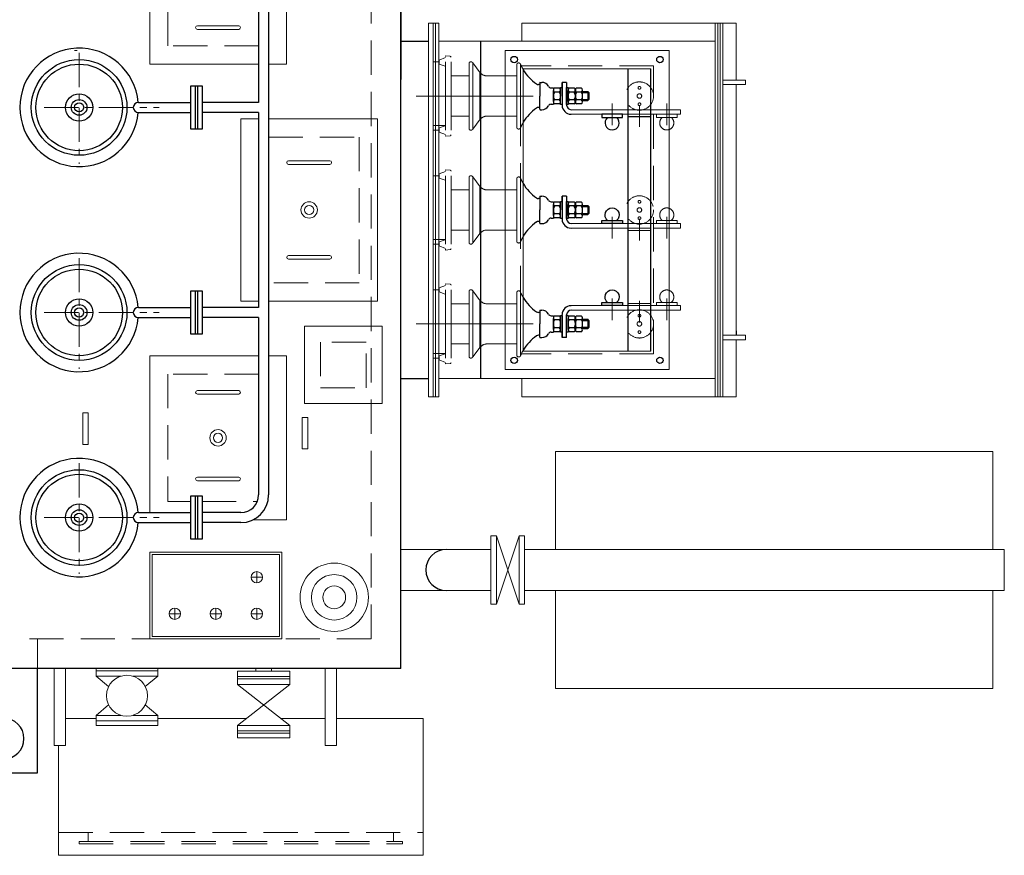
# Model space of a CAD drawing. Header units: millimetres. Extents: x -3934 to 7661, y -1195 to 2443.
# Tile 2 of 6: x -2543 to -382, y -1149 to 685. Entities that reach past the tile are written whole.
import ezdxf

# ---------------------------------------------------------------- set-up
doc = ezdxf.new("R2010")
doc.units = ezdxf.units.MM
doc.header["$LTSCALE"] = 300
for name, pattern in [('CENTER', [2, 1.25, -0.25, 0.25, -0.25]), ('HIDDEN', [0.375, 0.25, -0.125]), ('PHANTOM', [63.5, 31.75, -6.35, 6.35, -6.35, 6.35, -6.35])]:
    doc.linetypes.add(name, pattern=pattern)
for name, color, linetype, lineweight in [('CENTRE', 4, 'CENTER', 18), ('HI', 3, 'HIDDEN', 18), ('HIDDEN', 4, 'HIDDEN', 13), ('PHA', 4, 'PHANTOM', 18)]:
    doc.layers.add(name, color=color, linetype=linetype, lineweight=lineweight)

# ---------------------------------------------------------------- blocks, each defined once
blk = doc.blocks.new('A$C19112724')
at = {"color": 2}
for p, q in [((-17.2, 325.8), (-17.2, 314.8)), ((12.1, 328.3), (-12.1, 328.3)), ((-8.7, 325.8), (-8.7, 314.8)), ((8.7, 325.8), (8.7, 314.8)), ((17.2, 325.8), (17.2, 314.8)), ((-17.2, 309.8), (-17.2, 298.8)), ((12.1, 312.3), (-12.1, 312.3)), ((12.1, 312.3), (-12.1, 312.3)), ((-8.7, 309.8), (-8.7, 298.8)), ((8.7, 309.8), (8.7, 298.8)), ((17.2, 309.8), (17.2, 298.8)), ((12.1, 296.3), (-12.1, 296.3)), ((-17.2, 277.5), (-17.2, 266.5)), ((12.1, 280), (-12.1, 280)), ((12.1, 264), (-12.1, 264)), ((-8.7, 277.5), (-8.7, 266.5)), ((8.7, 277.5), (8.7, 266.5)), ((17.2, 277.5), (17.2, 266.5))]:
    blk.add_line(p, q, dxfattribs=at)
at = {"color": 0}
for p, q in [((-7.5, 342), (-10, 339.5)), ((-10, 328.3), (-10, 339.5)), ((-10, 339.5), (10, 339.5)), ((-7.5, 328.3), (-7.5, 342)), ((-7.5, 342), (7.5, 342)), ((7.5, 328.3), (7.5, 342)), ((7.5, 342), (10, 339.5)), ((10, 328.3), (10, 339.5)), ((-18, 264), (18, 264)), ((-18, 264), (-18, 264)), ((-18, 259.2), (-18, 264)), ((18, 259.2), (18, 264)), ((18, 264), (18, 264)), ((18, 259.2), (18, 264)), ((-28.8, 234), (0, 234)), ((28.8, 234), (0, 234))]:
    blk.add_line(p, q, dxfattribs=at)
for p, q in [((-30, 235.3), (-30, 239)), ((30, 235.3), (30, 239)), ((-25, 234, 282.2), (-25, 231.5, 282.2)), ((25, 234, 282.2), (25, 231.5, 282.2))]:
    blk.add_line(p, q)
at = {"color": 230}
for points in [[(-18.5, 296.3), (18.5, 296.3), (18.5, 293.2), (-18.5, 293.2)], [(-18.5, 283.2), (18.5, 283.2), (18.5, 280), (-18.5, 280)]]:
    blk.add_lwpolyline(points, close=True, dxfattribs=at)
at = {"color": 2}
for centre, radius, start, end in [((-13, 323.3), 4.98, 30.5072, 149.4928), ((0, 312), 16.3, 57.9299, 122.0701), ((13, 323.3), 4.98, 30.5071, 149.4929), ((-13, 317.3), 4.98, 210.5062, 329.4928), ((-13, 307.3), 4.98, 30.5072, 149.4928), ((0, 328.6), 16.3, 237.9299, 302.0701), ((0, 296), 16.3, 57.9299, 122.0701), ((13, 317.3), 4.98, 210.5071, 329.4939), ((13, 307.3), 4.98, 30.5071, 149.4929), ((-13, 301.3), 4.98, 210.5062, 329.4928), ((0, 312.6), 16.3, 237.9299, 302.0701), ((13, 301.3), 4.98, 210.5071, 329.4939), ((-13, 275), 4.98, 30.5072, 149.4928), ((-13, 269), 4.98, 210.5062, 329.4928), ((0, 263.7), 16.3, 57.9299, 122.0701), ((0, 280.3), 16.3, 237.9299, 302.0701), ((0, 280.3), 16.3, 237.9299, 302.0701), ((13, 275), 4.98, 30.5071, 149.4929), ((13, 269), 4.98, 210.5071, 329.4939), ((13, 269), 4.98, 210.5072, 329.4938)]:
    blk.add_arc(centre, radius, start, end, dxfattribs=at)
at = {"color": 0}
for centre, radius, start, end in [((-14, 239), 16, 118.5719, 180), ((-25, 259.2), 7, 298.5719, 0), ((25, 259.2), 7, 180, 241.4281), ((14, 239), 16, 0, 61.4281), ((-28.8, 235.3), 1.25, 180, 270), ((28.8, 235.3), 1.25, 270, 0)]:
    blk.add_arc(centre, radius, start, end, dxfattribs=at)
for centre, radius, start, end in [((-108.1, 284.1, -282.2), 99.7, 300.2323, 325.055), ((-33, 231.5, 282.2), 8, 323.3303, 0), ((33, 231.5, 282.2), 8, 180, 216.6697), ((108.1, 284.1, -282.2), 99.7, 214.945, 239.7677)]:
    blk.add_arc(centre, radius, start, end)
at = {"layer": 'HIDDEN', "lineweight": 15}
for p, q in [((0, 192, 282.2), (-70, 192, 282.2)), ((0, 184, 282.2), (-70, 184, 282.2)), ((-44, 184, 282.2), (-44, 118.8, 282.2)), ((0, 192, 282.2), (70, 192, 282.2)), ((0, 184, 282.2), (70, 184, 282.2)), ((44, 184, 282.2), (44, 118.8, 282.2)), ((-72.5, 87, 282.2), (-50.9, 103.7, 282.2)), ((0, 87, 282.2), (-72.5, 87, 282.2)), ((0, 102.6, 282.2), (-52.2, 102.6, 282.2)), ((0, 102.6, 282.2), (52.2, 102.6, 282.2)), ((0, 87, 282.2), (72.5, 87, 282.2)), ((72.5, 87, 282.2), (50.9, 103.7, 282.2)), ((0, 79, 282.2), (-72.5, 79, 282.2)), ((-44, 79, 282.2), (-44, 39.4, 282.2)), ((0, 79, 282.2), (72.5, 79, 282.2)), ((44, 79, 282.2), (44, 39.5, 282.2)), ((-87.1, 37.5, 282.2), (-88, 27.4, 282.2)), ((-86.4, 27.3, 282.2), (-88, 27.4, 282.2)), ((0, 27.3, 282.2), (-86.4, 27.3, 282.2)), ((0, 39.4, 282.2), (-85.1, 39.4, 282.2)), ((-79, 13.4, 282.2), (-84.4, 27.3, 282.2)), ((-70, 13.4, 282.2), (-65.4, 26.4, 282.2)), ((0, 39.4, 282.2), (85.1, 39.4, 282.2)), ((0, 27.3, 282.2), (86.4, 27.3, 282.2)), ((65, 27.2, 282.2), (65, 0, 282.2)), ((70, 13.4, 282.2), (65.4, 26.4, 282.2)), ((79, 13.4, 282.2), (84.4, 27.3, 282.2)), ((86.4, 27.3, 282.2), (88, 27.4, 282.2)), ((87.1, 37.5, 282.2), (88, 27.4, 282.2)), ((-70, 13.4, 282.2), (-79, 13.4, 282.2)), ((-75, 13.4, 282.2), (-75, 0, 282.2)), ((70, 13.4, 282.2), (79, 13.4, 282.2)), ((75, 13.4, 282.2), (75, 0, 282.2))]:
    blk.add_line(p, q, dxfattribs=at)
for centre, radius, start, end in [((-108.1, 284.1, -282.2), 99.7, 292.452, 300.2323), ((108.1, 284.1, -282.2), 99.7, 239.7677, 247.548), ((-68.1, 188, 282.2), 4.45, 115.9892, 244.0108), ((68.1, 188, 282.2), 4.45, 295.9892, 64.0108), ((-64, 118.8, 282.2), 20, 310.8439, 0), ((64, 118.8, 282.2), 20, 180, 229.1561), ((-70.6, 83, 282.2), 4.45, 115.9892, 244.0108), ((70.6, 83, 282.2), 4.45, 295.9892, 64.0108), ((-85.1, 37.4, 282.2), 2, 90, 175), ((60.7, 24.7, 282.2), 5, 19.5367, 30.6545), ((85.1, 37.4, 282.2), 2, 5, 90)]:
    blk.add_arc(centre, radius, start, end, dxfattribs=at)
blk = doc.blocks.new('A$C786E535F')
blk.add_lwpolyline([(-22.5, -7), (22.5, -7), (22.5, 0), (-22.5, 0)], close=True)
blk.add_arc((0, -19), 15.5, 129.268, 50.732)

msp = doc.modelspace()

# ---------------------------------------------------------------- linework, layer by layer
for p, q in [((-1996.5, 992.4, -1013.6), (-1996.5, -357.7, -1013.6)), ((-2018.5, 931.3, -972.5), (-2018.5, 503.3, -797.8)), ((-1706.5, 637.4, 280.5), (-1645.5, 637.4, 280.5)), ((-1530.5, -102.6, 280.5), (-1530.5, 637.4, 280.5)), ((-1207.5, -42.6, 41.3), (-1207.5, 577.4, 41.3)), ((-1157.5, -42.6, 41.3), (-1157.5, 577.4, 41.3)), ((-1352.4, 517.4, 351.8), (-1352.4, 547.4, 351.8)), ((-1352.4, 547.4, 351.8), (-1352.4, 497.1, 351.8)), ((-1342.4, 547.4, 351.8), (-1352.4, 547.4, 351.8)), ((-1342.4, 547.4, 351.8), (-1342.4, 497.2, 351.8)), ((-2167.6, 444.9, -471.1), (-2167.6, 539.9, -471.1)), ((-2167.6, 539.9, -471.1), (-2142.6, 539.9, -471.1)), ((-2157.6, 539.9, -471.1), (-2157.6, 444.9, -471.1)), ((-2152.6, 539.9, -471.1), (-2152.6, 444.9, -471.1)), ((-2142.6, 539.9, -471.1), (-2142.6, 444.9, -471.1)), ((-2282.5, 503.4, -218.6), (-2167.6, 503.4, -567.3)), ((-2018.5, 503.3, -449.6), (-2142.6, 503.3, -446.1)), ((-2282.5, 481.4, -218.6), (-2167.6, 481.4, -567.3)), ((-2018.5, 481.3, -449.6), (-2142.6, 481.3, -446.1)), ((-2018.5, 481.3, -788.8), (-2018.5, 53.3, -614)), ((-1207.5, 472.4, 216.4), (-1157.5, 472.4, 216.4)), ((-2142.6, 444.9, -471.1), (-2167.6, 444.9, -471.1)), ((-1352.4, 267.4, 351.8), (-1352.4, 297.4, 351.8)), ((-1352.4, 297.4, 351.8), (-1352.4, 247.1, 351.8)), ((-1342.4, 297.4, 351.8), (-1352.4, 297.4, 351.8)), ((-1342.4, 297.4, 351.8), (-1342.4, 247.2, 351.8)), ((-2167.6, -5.1, -471.1), (-2167.6, 89.9, -471.1)), ((-2167.6, 89.9, -471.1), (-2142.6, 89.9, -471.1)), ((-2157.6, 89.9, -471.1), (-2157.6, -5.1, -471.1)), ((-2152.6, 89.9, -471.1), (-2152.6, -5.1, -471.1)), ((-2142.6, 89.9, -471.1), (-2142.6, -5.1, -471.1)), ((-2282.5, 53.4, -218.6), (-2167.6, 53.4, -567.3)), ((-2018.5, 53.3, -449.6), (-2142.6, 53.3, -446.1)), ((-2282.5, 31.4, -218.6), (-2167.6, 31.4, -567.3)), ((-2018.5, 31.3, -449.6), (-2142.6, 31.3, -446.1)), ((-2018.5, 31.3, -605), (-2018.5, -357.8, -446.1)), ((-1352.4, -12.6, 351.8), (-1352.4, 37.6, 351.8)), ((-1342.4, -12.6, 351.8), (-1342.4, 37.5, 351.8)), ((-1352.4, 17.4, 351.8), (-1352.4, -12.6, 351.8)), ((-970.5, 2.4, 157.2), (-970.5, -7.6, 157.2)), ((-2142.6, -5.1, -471.1), (-2167.6, -5.1, -471.1)), ((-1342.4, -12.6, 351.8), (-1352.4, -12.6, 351.8)), ((-1706.5, -102.6, 280.5), (-1645.5, -102.6, 280.5)), ((-2167.6, -455.1, -471.1), (-2167.6, -360.1, -471.1)), ((-2167.6, -360.1, -471.1), (-2142.6, -360.1, -471.1)), ((-2157.6, -360.1, -471.1), (-2157.6, -455.1, -471.1)), ((-2152.6, -360.1, -471.1), (-2152.6, -455.1, -471.1)), ((-2142.6, -360.1, -471.1), (-2142.6, -455.1, -471.1)), ((-2282.5, -396.6, -218.6), (-2167.6, -396.6, -567.3)), ((-2057.5, -396.7, -448.5), (-2142.6, -396.7, -446.1)), ((-2282.5, -418.6, -218.6), (-2167.6, -418.6, -567.3)), ((-2057.5, -418.7, -448.5), (-2142.6, -418.7, -446.1)), ((-2142.6, -455.1, -471.1), (-2167.6, -455.1, -471.1)), ((-2503.5, -967.6, 351.8), (-2503.5, -738.6, 351.8)), ((-2578.5, -967.6, 351.8), (-2503.5, -967.6, 351.8))]:
    msp.add_line(p, q)
at = {"color": 6, "lineweight": 15}
for p, q in [((-2257.5, 587.4, 2395.3), (-2257.5, 931.4, 2395.3)), ((-1957.5, 947.4, 2395.3), (-1957.5, 587.4, 2395.3)), ((-2018.5, 587.4, 2395.3), (-2257.5, 587.4, 2395.3)), ((-1957.5, 587.4, 2395.3), (-1996.5, 587.4, 2395.3)), ((-2057.5, 267.4, 351.8), (-2057.5, 467.4, 351.8)), ((-2057.5, 467.4, 351.8), (-2018.5, 467.4, 351.8)), ((-1996.5, 467.4, 351.8), (-1757.5, 467.4, 351.8)), ((-1757.5, 467.4, 351.8), (-1757.5, 67.4, 351.8)), ((-2057.5, 67.4, 351.8), (-2057.5, 267.4, 351.8)), ((-2018.5, 67.4, 351.8), (-2057.5, 67.4, 351.8)), ((-1757.5, 67.4, 351.8), (-1996.5, 67.4, 351.8)), ((-2018.5, -52.6, 200.9), (-2257.5, -52.6, 200.9)), ((-2257.5, -52.6, 200.9), (-2257.5, -396.6, 200.9)), ((-1957.5, -52.6, 200.9), (-1996.5, -52.6, 200.9)), ((-1957.5, -412.6, 200.9), (-1957.5, -52.6, 200.9)), ((-2031, -412.6, 200.9), (-1957.5, -412.6, 200.9)), ((-2375, -738.6, 351.8), (-2375, -755.6, 351.8)), ((-2240, -743.6, 351.8), (-2375, -743.6, 351.8)), ((-2375, -755.6, 351.8), (-2347.8, -778.5, 351.8)), ((-2375, -755.6, 351.8), (-2320.8, -755.6, 351.8)), ((-2294.2, -755.6, 351.8), (-2240, -755.6, 351.8)), ((-2240, -755.6, 351.8), (-2267.3, -778.5, 351.8)), ((-2240, -755.6, 351.8), (-2240, -738.6, 351.8)), ((-1949.6, -744.6, 351.8), (-2065.1, -744.6, 351.8)), ((-2064.8, -744.6, 351.8), (-2064.8, -773.6, 351.8)), ((-2024.3, -744.6, 351.8), (-2024.3, -738.6, 351.8)), ((-1990.4, -744.6, 351.8), (-2024.3, -744.6, 351.8)), ((-1990.3, -744.6, 351.8), (-1990.3, -738.6, 351.8)), ((-1949.6, -744.6, 351.8), (-1949.6, -773.6, 351.8)), ((-2065.1, -756.6, 351.8), (-1949.6, -756.6, 351.8)), ((-1950.1, -761.6, 351.8), (-2065.1, -761.6, 351.8)), ((-2064.8, -863.6, 351.8), (-1949.8, -773.6, 351.8)), ((-1949.8, -773.6, 351.8), (-2064.8, -773.6, 351.8)), ((-1949.8, -863.6, 351.8), (-2064.8, -773.6, 351.8)), ((-2347.8, -818.8, 351.8), (-2375, -841.6, 351.8)), ((-2267.3, -818.8, 351.8), (-2240, -841.6, 351.8)), ((-2375, -863.6, 351.8), (-2375, -841.6, 351.8)), ((-2375, -841.6, 351.8), (-2320.8, -841.6, 351.8)), ((-2294.2, -841.6, 351.8), (-2240, -841.6, 351.8)), ((-2240, -863.6, 351.8), (-2240, -841.6, 351.8)), ((-2375, -853.6, 351.8), (-2240, -853.6, 351.8)), ((-2375, -863.6, 351.8), (-2240, -863.6, 351.8)), ((-2064.8, -863.6, 351.8), (-2064.8, -890.6, 351.8)), ((-1949.8, -863.6, 351.8), (-2064.8, -863.6, 351.8)), ((-1949.8, -863.6, 351.8), (-1949.8, -890.6, 351.8)), ((-1949.8, -875.6, 351.8), (-2064.8, -875.6, 351.8)), ((-1949.8, -880.6, 351.8), (-2064.8, -880.6, 351.8)), ((-1949.8, -890.6, 351.8), (-2064.8, -890.6, 351.8))]:
    msp.add_line(p, q, dxfattribs=at)
at = {"lineweight": 30}
for p, q in [((-1706.5, -738.6, -1691.7), (-1706.5, 941.4, -1691.7)), ((-1706.5, 936.4, 351.8), (-1706.5, 553.4, 351.8)), ((-1706.5, -738.6, 351.8), (-2608.5, -738.6, 351.8))]:
    msp.add_line(p, q, dxfattribs=at)
at = {"color": 4, "linetype": 'Continuous', "lineweight": 15}
for p, q in [((-2062.2, 671.4, 2395.3), (-2152.8, 671.4, 2395.3)), ((-2152.8, 663.5, 2395.3), (-2062.2, 663.5, 2395.3)), ((-1952.8, 375.3, 351.8), (-1862.2, 375.3, 351.8)), ((-1862.2, 367.3, 351.8), (-1952.8, 367.3, 351.8)), ((-1862.2, 167.4, 351.8), (-1952.8, 167.4, 351.8)), ((-1952.8, 159.4, 351.8), (-1862.2, 159.4, 351.8)), ((-2152.8, -128.8, 200.9), (-2062.2, -128.8, 200.9)), ((-2062.2, -136.7, 200.9), (-2152.8, -136.7, 200.9)), ((-2062.2, -318.8, 200.9), (-2152.8, -318.8, 200.9)), ((-2152.8, -326.8, 200.9), (-2062.2, -326.8, 200.9))]:
    msp.add_line(p, q, dxfattribs=at)
at = {"lineweight": 15}
for p, q in [((-1645.5, -142.6, 280.5), (-1645.5, 677.4, 280.5)), ((-1645.5, 677.4, 280.5), (-1622.5, 677.4, 280.5)), ((-1635.5, -142.6, 280.5), (-1635.5, 677.4, 280.5)), ((-1630.5, -142.6, 280.5), (-1630.5, 677.4, 280.5)), ((-1622.5, -142.6, 280.5), (-1622.5, 677.4, 280.5)), ((-1440.5, 637.4, 255.6), (-1440.5, 677.4, 243.2)), ((-970.5, 677.4, 108.8), (-1440.5, 677.4, 243.2)), ((-1016.5, 677.4, 285), (-1016.5, -142.6, 106.3)), ((-1010.5, 677.4, 285), (-1010.5, -142.6, 106.3)), ((-1005.5, 677.4, 297.1), (-1005.5, -142.6, 105.2)), ((-999.5, 677.4, 297.1), (-999.5, -142.6, 105.2)), ((-970.5, 677.4, 291.5), (-970.5, 552.4, 255.8)), ((-1622.5, 637.4, 280.5), (-1016.5, 637.4, 121.3)), ((-1477.5, -82.6, 15.1), (-1477.5, 617.4, 15.1)), ((-1117.5, 617.4, -60.1), (-1477.5, 617.4, 882.2)), ((-1117.5, -82.6, 15.1), (-1117.5, 617.4, 15.1)), ((-1437.5, -42.6, 15.1), (-1437.5, 577.4, 15.1)), ((-1157.5, 577.4, 44.6), (-1437.5, 577.4, 777.5)), ((-1157.5, -42.6, 15.1), (-1157.5, 577.4, 15.1)), ((-970.5, 542.4, 255.5), (-970.5, 2.4, 157.2)), ((-1332.4, 487.4, 351.8), (-1157.5, 487.4, 84.7)), ((-1332.4, 477.4, 351.8), (-1157.5, 477.4, 84.7)), ((-970.5, 280.4, -160.9), (-970.5, 254.4, -160.9)), ((-970.5, 280.4, -160.9), (-970.5, 254.4, -160.9)), ((-1332.4, 237.4, 69.6), (-1295.5, 237.4, 69.6)), ((-1332.4, 237.4, 351.8), (-1157.5, 237.4, 84.7)), ((-1332.4, 227.4, 351.8), (-1157.5, 227.4, 84.7)), ((-1332.4, 57.4, 351.8), (-1157.5, 57.4, 84.7)), ((-1332.4, 47.4, 351.8), (-1157.5, 47.4, 84.7)), ((-970.5, -17.6, 154.1), (-970.5, -142.6, 108.8)), ((-1443.5, -32.6, 309.1), (-1443.5, -32.6, 309.1)), ((-1157.5, -42.6, 129.9), (-1437.5, -42.6, 305.4)), ((-1117.5, -82.6, 104.8), (-1477.5, -82.6, 330.5)), ((-1622.5, -102.6, 280.5), (-1016.5, -102.6, 121.3)), ((-1440.5, -102.6, 268.1), (-1440.5, -142.6, 255.6)), ((-1645.5, -142.6, 280.5), (-1622.5, -142.6, 280.5)), ((-970.5, -142.6, 108.8), (-1440.5, -142.6, 255.6)), ((-1016.5, -142.6, 121.3), (-999.5, -142.6, 121.3)), ((-1508.5, -447.6, 351.8), (-1508.5, -597.6, 351.8)), ((-1496.5, -447.6, 351.8), (-1508.5, -447.6, 351.8)), ((-1496.5, -597.6, 351.8), (-1446.5, -447.6, 351.8)), ((-1496.5, -447.6, 351.8), (-1446.5, -597.6, 351.8)), ((-1496.5, -597.6, 351.8), (-1496.5, -447.6, 351.8)), ((-2257.5, -483.6, 351.8), (-2257.5, -673.6, 351.8)), ((-1967.5, -483.6, 351.8), (-2257.5, -483.6, 351.8)), ((-2252.5, -488.6, 351.8), (-2252.5, -668.6, 351.8)), ((-1972.5, -488.6, 351.8), (-2252.5, -488.6, 351.8)), ((-1972.5, -488.6, 351.8), (-1972.5, -668.6, 351.8)), ((-1967.5, -483.6, 351.8), (-1967.5, -673.6, 351.8)), ((-2010, -538.6, 351.8), (-2035, -538.6, 351.8)), ((-2022.5, -526.1, 351.8), (-2022.5, -551.1, 351.8)), ((-1508.5, -597.6, 351.8), (-1496.5, -597.6, 351.8)), ((-2190, -618.6, 351.8), (-2215, -618.6, 351.8)), ((-2202.5, -606.1, 351.8), (-2202.5, -631.1, 351.8)), ((-2100, -618.6, 351.8), (-2125, -618.6, 351.8)), ((-2112.5, -606.1, 351.8), (-2112.5, -631.1, 351.8)), ((-2010, -618.6, 351.8), (-2035, -618.6, 351.8)), ((-2022.5, -606.1, 351.8), (-2022.5, -631.1, 351.8)), ((-1972.5, -668.6, 351.8), (-2252.5, -668.6, 351.8)), ((-1967.5, -673.6, 351.8), (-2257.5, -673.6, 351.8)), ((-1990.3, -744.6, 351.8), (-2024.3, -744.6, 351.8))]:
    msp.add_line(p, q, dxfattribs=at)
at = {"color": 2, "lineweight": 15, "transparency": 33554508}
for p, q in [((-1366.5, -477.6, 351.8), (-1366.5, -262.6, 351.8)), ((-1366.5, -262.6, 351.8), (-406.5, -262.6, 351.8)), ((-406.5, -477.6, 351.8), (-406.5, -262.6, 351.8)), ((-1434.5, -477.6, 351.8), (-381.5, -477.6, 351.8)), ((-381.5, -477.6, 351.8), (-381.5, -567.6, 351.8)), ((-1434.5, -567.6, 351.8), (-381.5, -567.6, 351.8)), ((-1366.5, -567.6, 351.8), (-1366.5, -782.6, 351.8)), ((-406.5, -782.6, 351.8), (-406.5, -567.6, 351.8)), ((-1366.5, -782.6, 351.8), (-406.5, -782.6, 351.8))]:
    msp.add_line(p, q, dxfattribs=at)
at = {"color": 2, "lineweight": 15}
for p, q in [((-1508.5, -477.6, 351.8), (-1706.5, -477.6, 351.8)), ((-1508.5, -567.6, 351.8), (-1706.5, -567.6, 351.8))]:
    msp.add_line(p, q, dxfattribs=at)
at = {"color": 30, "lineweight": 15}
for p, q in [((-2467.5, -738.6, 1994.3), (-2467.5, -907.6, 1994.3)), ((-2442.5, -738.6, 1994.3), (-2442.5, -907.6, 1994.3)), ((-1872.5, -738.6, 1994.3), (-1872.5, -907.6, 1994.3)), ((-1847.5, -738.6, 1994.3), (-1847.5, -907.6, 1994.3)), ((-2442.5, -907.6, 1994.3), (-2467.5, -907.6, 1994.3)), ((-1872.5, -907.6, 1994.3), (-1847.5, -907.6, 1994.3))]:
    msp.add_line(p, q, dxfattribs=at)
at = {"color": 230, "linetype": 'Continuous', "lineweight": 15}
for p, q in [((-2442.5, -848.6, 351.8), (-2375, -848.6, 351.8)), ((-2240, -848.6, 351.8), (-2045.7, -848.6, 351.8)), ((-1969, -848.6, 351.8), (-1872.5, -848.6, 351.8)), ((-1847.5, -848.6, 351.8), (-1657.5, -848.6, 351.8)), ((-1657.5, -848.6, 351.8), (-1657.5, -1148.6, 351.8)), ((-2457.5, -1148.6, 351.8), (-2457.5, -907.6, 351.8)), ((-1657.5, -1148.6, 351.8), (-2457.5, -1148.6, 351.8))]:
    msp.add_line(p, q, dxfattribs=at)
at = {"lineweight": 15, "elevation": 225.1}
for points in [[(-999.5, 542.4), (-949.5, 542.4), (-949.5, 552.4), (-999.5, 552.4)], [(-999.5, -7.6), (-949.5, -7.6), (-949.5, -17.6), (-999.5, -17.6)]]:
    msp.add_lwpolyline(points, dxfattribs=at)
at = {"color": 2, "lineweight": 15, "elevation": 351.8}
msp.add_lwpolyline([(-1747.5, -157.6), (-1747.5, 12.4), (-1917.5, 12.4), (-1917.5, -157.6)], close=True, dxfattribs=at)
at = {"color": 4, "linetype": 'Continuous', "lineweight": 15, "elevation": 351.8}
for points in [[(-2392.5, -178.1), (-2392.5, -247.1), (-2404.5, -247.1), (-2404.5, -178.1)], [(-1922.5, -188.1), (-1922.5, -257.1), (-1910.5, -257.1), (-1910.5, -188.1)]]:
    msp.add_lwpolyline(points, close=True, dxfattribs=at)
at = {"lineweight": 15, "elevation": 351.8}
msp.add_lwpolyline([(-1446.5, -447.6), (-1446.5, -597.6), (-1434.5, -597.6), (-1434.5, -447.6)], close=True, dxfattribs=at)
for centre, radius in [((-2412.5, 492.4, 150.9), 105), ((-2412.5, 492.4, 150.9), 95), ((-1457.5, 597.4, 829.8), 7), ((-1137.5, 597.4, -7.8), 7), ((-2412.5, 492.4, 150.9), 30), ((-2412.5, 492.4, -191.1), 17.2), ((-2412.5, 492.4, 150.9), 10), ((-2412.5, 42.4, 150.9), 105), ((-2412.5, 42.4, 150.9), 95), ((-2412.5, 42.4, 150.9), 30), ((-2412.5, 42.4, -191.1), 17.2), ((-2412.5, 42.4, 150.9), 10), ((-1457.5, -62.6, 15.1), 7), ((-1137.5, -62.6, 117.4), 7), ((-2412.5, -407.6, 150.9), 105), ((-2412.5, -407.6, 150.9), 95), ((-2412.5, -407.6, 150.9), 30), ((-2412.5, -407.6, -191.1), 17.2), ((-2412.5, -407.6, 150.9), 10)]:
    msp.add_circle(centre, radius)
at = {"lineweight": 15}
for centre, radius in [((-1907.5, 267.4, 351.8), 18), ((-1907.5, 267.4, 351.8), 10), ((-2107.5, -232.6, 200.9), 18), ((-2107.5, -232.6, 200.9), 10), ((-2022.5, -538.6, 351.8), 12.5), ((-2202.5, -618.6, 351.8), 12.5), ((-2112.5, -618.6, 351.8), 12.5), ((-2022.5, -618.6, 351.8), 12.5)]:
    msp.add_circle(centre, radius, dxfattribs=at)
at = {"color": 30, "lineweight": 15}
for radius in [75, 50, 25]:
    msp.add_circle((-1852.5, -582.6, 351.8), radius, dxfattribs=at)
at = {"color": 6, "lineweight": 15}
msp.add_circle((-2307.5, -798.6, 351.8), 45, dxfattribs=at)
at = {"color": 4, "linetype": 'Continuous', "lineweight": 15}
for centre, start, end in [((-2152.8, 667.5, 2395.3), 90, 270), ((-2062.2, 667.5, 2395.3), 270, 90), ((-1952.8, 371.3, 351.8), 90, 270), ((-1862.2, 371.3, 351.8), 270, 90), ((-1952.8, 163.4, 351.8), 90, 270), ((-1862.2, 163.4, 351.8), 270, 90), ((-2152.8, -132.8, 200.9), 90, 270), ((-2062.2, -132.8, 200.9), 270, 90), ((-2152.8, -322.8, 200.9), 90, 270), ((-2062.2, -322.8, 200.9), 270, 90)]:
    msp.add_arc(centre, 3.98, start, end, dxfattribs=at)
for centre, radius, start, end in [((-2412.5, 492.4, 150.9), 130, 4.8496, 355.1504), ((-2282.5, 492.4, 150.9), 11, 90, 270), ((-1332.2, 497.5, 351.8), 10.1, 181.6466, 269.2539), ((-1332.2, 497.5, 351.8), 20.1, 181.6466, 269.2539), ((-1332.2, 247.5, 351.8), 20.1, 181.6466, 269.2539), ((-1332.2, 247.5, 351.8), 10.1, 181.6466, 269.2539), ((-2412.5, 42.4, 150.9), 130, 4.8496, 355.1504), ((-2282.5, 42.4, 150.9), 11, 90, 270), ((-1332.2, 37.2, 351.8), 20.1, 90.7461, 178.3534), ((-1332.2, 37.2, 351.8), 10.1, 90.7461, 178.3534), ((-2412.5, -407.6, 150.9), 130, 4.8496, 355.1504), ((-2057.5, -357.7, -448.5), 39, 270, 0), ((-2057.5, -357.7, -1578.7), 61, 270.0075, 359.9811), ((-2282.5, -407.6, 150.9), 11, 90, 270), ((-1606.5, -522.6, 351.8), 45, 90, 270), ((-2578.5, -892.6, 376.8), 45, 270, 90)]:
    msp.add_arc(centre, radius, start, end)
at = {"layer": 'CENTRE', "lineweight": 15, "ltscale": 0.2}
for p, q in [((-2412.5, 611.8, 150.9), (-2412.5, 368.9, 150.9)), ((-2488.9, 492.4, 150.9), (-2236.7, 492.4, 150.9)), ((-2412.5, 161.8, 175.9), (-2412.5, -81.1, 175.9)), ((-2488.9, 42.4, 175.9), (-2236.7, 42.4, 175.9)), ((-2412.5, -288.2, 150.9), (-2412.5, -531.1, 150.9)), ((-2488.9, -407.6, 175.9), (-2236.7, -407.6, 175.9))]:
    msp.add_line(p, q, dxfattribs=at)
at = {"layer": 'CENTRE', "lineweight": 15, "ltscale": 1.2}
for p, q in [((-1242.5, 501.2, 43.5), (-1242.5, 453.5, 43.5)), ((-1182.5, 497.2, 506.4), (-1182.5, 449.5, 506.4)), ((-1122.5, 501.2, 43.5), (-1122.5, 453.5, 43.5)), ((-1242.5, 252.2, 43.5), (-1242.5, 204.5, 43.5)), ((-1182.5, 248.2, 506.4), (-1182.5, 200.5, 506.4)), ((-1122.5, 252.2, 43.5), (-1122.5, 204.5, 43.5)), ((-1242.5, 73.2, 43.5), (-1242.5, 25.5, 43.5)), ((-1182.5, 68.2, 506.4), (-1182.5, 20.5, 506.4)), ((-1122.5, 73.2, -107.4), (-1122.5, 25.5, -107.4)), ((-1122.5, 73.2, 43.5), (-1122.5, 25.5, 43.5))]:
    msp.add_line(p, q, dxfattribs=at)
at = {"layer": 'HI', "color": 6, "lineweight": 15}
msp.add_line((-2018.5, 627.4, 2395.3), (-2217.5, 627.4, 2395.3), dxfattribs=at)
at = {"layer": 'HI', "color": 0, "lineweight": 15}
for p, q in [((-1151.5, 583.4, 130.9), (-1443.5, 583.4, 301.8)), ((-1443.5, -42.6, 15.1), (-1443.5, 573.4, 15.1)), ((-1151.5, -48.6, 15.1), (-1151.5, 583.4, 15.1)), ((-1151.5, -48.6, 130.9), (-1443.5, -48.6, 301.8))]:
    msp.add_line(p, q, dxfattribs=at)
at = {"layer": 'HI', "color": 6, "lineweight": 15}
for points, elevation in [([(-2217.5, 627.4), (-2217.5, 907.4)], 2395.3), ([(-1996.5, 427.4), (-1797.5, 427.4), (-1797.5, 107.4), (-1996.5, 107.4)], 351.8), ([(-2018.5, -92.6), (-2217.5, -92.6)], 200.9), ([(-2217.5, -92.6), (-2217.5, -372.6)], 200.9), ([(-2217.5, -372.6), (-2167.6, -372.6)], 200.9), ([(-2142.6, -372.6), (-2021.5, -372.6)], 200.9)]:
    msp.add_lwpolyline(points, dxfattribs=dict(at, elevation=elevation))
at = {"layer": 'HI', "color": 2, "lineweight": 15, "elevation": 351.8}
msp.add_lwpolyline([(-1782.5, -122.6), (-1782.5, -22.6), (-1882.5, -22.6), (-1882.5, -122.6)], close=True, dxfattribs=at)
at = {"layer": 'HIDDEN', "lineweight": 15}
for p, q in [((-1771.5, -673.6, 351.8), (-1771.5, 1208.4, 351.8)), ((-1207.5, 472.4, 216.4), (-1207.5, 499, 216.4)), ((-1157.5, 472.4, 216.4), (-1157.5, 499, 216.4)), ((-1157.5, 487.4, 43.5), (-1092.5, 487.4, 43.5)), ((-1157.5, 477.4, 43.5), (-1092.5, 477.4, 43.5)), ((-1092.5, 487.4, 43.5), (-1092.5, 477.4, 43.5)), ((-1207.5, 222.4, -270.5), (-1207.5, 249, -270.5)), ((-1157.5, 222.4, -270.5), (-1157.5, 249, -270.5)), ((-1207.5, 222.4, -270.5), (-1157.5, 222.4, -270.5)), ((-1157.5, 237.4, 43.5), (-1092.5, 237.4, 43.5)), ((-1151.5, 227.4, 43.5), (-1092.5, 227.4, 43.5)), ((-1092.5, 237.4, 43.5), (-1092.5, 227.4, 43.5)), ((-1207.5, 62.4, 216.4), (-1157.5, 62.4, 216.4)), ((-1207.5, 62.4, 216.4), (-1207.5, 35.7, 216.4)), ((-1157.5, 62.4, 216.4), (-1157.5, 35.7, 216.4)), ((-1157.5, 57.4, 43.5), (-1092.5, 57.4, 43.5)), ((-1157.5, 47.4, 43.5), (-1092.5, 47.4, 43.5)), ((-1092.5, 47.4, 43.5), (-1092.5, 57.4, 43.5)), ((-1771.5, -673.6, 351.8), (-2543.5, -673.6, 351.8)), ((-2503.5, -738.6, 351.8), (-2503.5, -673.6, 351.8))]:
    msp.add_line(p, q, dxfattribs=at)
at = {"layer": 'HIDDEN'}
msp.add_line((-2416.6, 617.4, 1968), (-2422.6, 617.4, 1968), dxfattribs=at)
at = {"layer": 'HIDDEN', "color": 230, "lineweight": 15}
for p, q in [((-2457.5, -1098.7, 351.8), (-1657.5, -1098.7, 351.8)), ((-2392.5, -1118.7, 351.8), (-2392.5, -1098.7, 351.8)), ((-1722.5, -1118.7, 351.8), (-1722.5, -1098.7, 351.8)), ((-2412.5, -1118.7, 351.8), (-1702.5, -1118.7, 351.8)), ((-2412.5, -1123.7, 351.8), (-2412.5, -1118.7, 351.8)), ((-2412.5, -1123.7, 351.8), (-1702.5, -1123.7, 351.8)), ((-1702.5, -1123.7, 351.8), (-1702.5, -1118.7, 351.8))]:
    msp.add_line(p, q, dxfattribs=at)
at = {"layer": 'HIDDEN', "lineweight": 15, "elevation": 18.5}
for points in [[(-1145, 470.4), (-1100, 470.4), (-1100, 477.4), (-1145, 477.4)], [(-1145, 244.4), (-1100, 244.4), (-1100, 237.4), (-1145, 237.4)], [(-1145, 64.4), (-1100, 64.4), (-1100, 57.4), (-1145, 57.4)]]:
    msp.add_lwpolyline(points, close=True, dxfattribs=at)
at = {"layer": 'HIDDEN', "lineweight": 15}
for centre, radius in [((-1182.5, 517.4, 500.3), 31), ((-1182.5, 517.4, 500.3), 5), ((-1182.5, 535.4, 500.3), 3), ((-1182.5, 499.4, 500.3), 3), ((-1182.5, 267.4, 13.4), 31), ((-1182.5, 285.4, 13.4), 3), ((-1182.5, 267.4, 13.4), 5), ((-1182.5, 249.4, 13.4), 3), ((-1182.5, 17.4, 500.3), 31), ((-1182.5, 17.4, 500.3), 5), ((-1182.5, 35.4, 500.3), 3), ((-1182.5, -0.6, 500.3), 3)]:
    msp.add_circle(centre, radius, dxfattribs=at)
for centre, start, end in [((-1122.5, 458.4, 18.5), 129.268, 50.732), ((-1122.5, 256.4, 18.5), 309.268, 230.732), ((-1122.5, 76.4, 18.5), 309.268, 230.732)]:
    msp.add_arc(centre, 15.5, start, end, dxfattribs=at)
at = {"layer": 'PHA', "lineweight": 15}
for p, q in [((-1416, 517.4, 776.2), (-1672.4, 517.4, 280.5)), ((-1416, 17.4, 776.2), (-1672.4, 17.4, 280.5))]:
    msp.add_line(p, q, dxfattribs=at)

# ---------------------------------------------------------------- block references
at = {"rotation": 270}
for p in [(-1635.5, 517.4, 351.8), (-1635.5, 267.4, 351.8), (-1635.5, 17.4, 351.8)]:
    msp.add_blockref('A$C19112724', p, dxfattribs=at)
msp.add_blockref('A$C786E535F', (-1242.5, 477.4, 43.5))
at = {"xscale": -1, "rotation": 180}
for p in [(-1242.5, 237.4, 43.5), (-1242.5, 57.4, 43.5)]:
    msp.add_blockref('A$C786E535F', p, dxfattribs=at)

doc.saveas('drawing.dxf')
